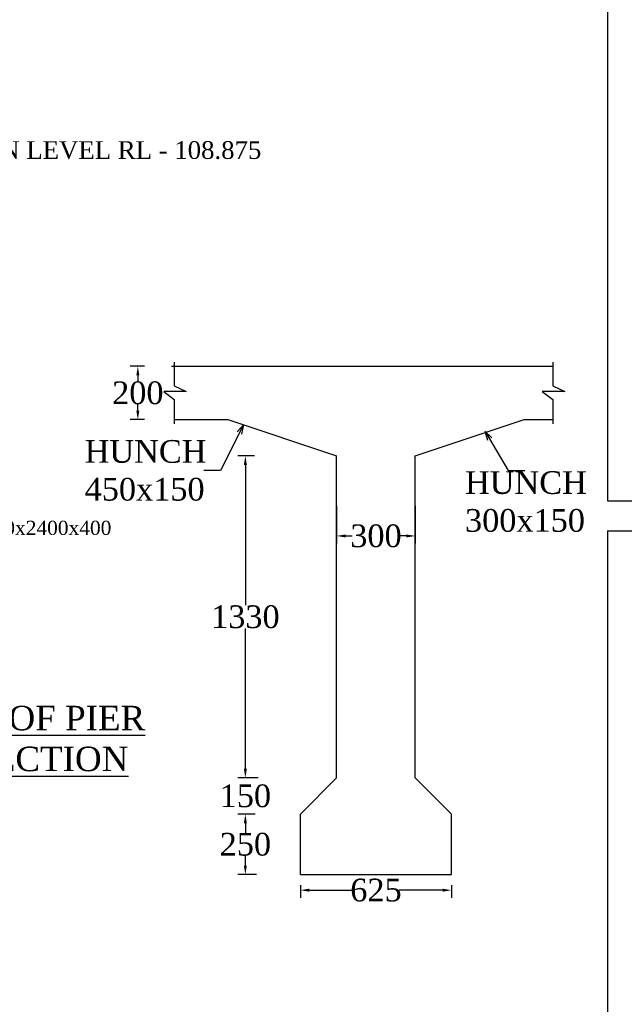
# Model space of a CAD drawing. Header units: millimetres. Extents: x -17882108 to 29484142, y -104267 to 550747.
# Tile 11 of 19: x 9365591 to 9405562, y 79684 to 144766. Entities that reach past the tile are written whole.
import ezdxf

# ---------------------------------------------------------------- set-up
doc = ezdxf.new("R2010")
doc.units = ezdxf.units.MM
doc.header["$MEASUREMENT"] = 0
doc.layers.add('BOUNDRY LINE', color=224, linetype='Continuous')
doc.layers.add('TEXT', color=7, linetype='Continuous')
doc.styles.get("Standard").update_dxf_attribs({"font": 'times.ttf'})
doc.dimstyles.get("Standard").update_dxf_attribs({"dimtxt": 400, "dimasz": 215, "dimexe": 0.18, "dimexo": 0.0625, "dimgap": 0.09, "dimtad": 0, "dimtih": 1, "dimtoh": 1, "dimdec": 0, "dimzin": 4, "dimdsep": 46, "dimtxsty": 'Standard', "dimblk": 'OPEN90', "dimcen": 0, "dimadec": 0, "dimazin": 1, "dimtfac": 1, "dimtdec": 0, "dimtix": 1, "dimtofl": 0, "dimtmove": 0, "dimatfit": 3, "dimldrblk": 'OPEN30', "dimfxl": 0, "dimtolj": 1, "dimtzin": 0, "dimarcsym": 0})

# ---------------------------------------------------------------- blocks, each defined once
blk = doc.blocks.new('*D72')
at = {"color": 0, "linetype": 'Continuous', "lineweight": -2, "transparency": 16777216}
for p, q in [((9384145, 87554), (9384145, 86727)), ((9384745, 87227), (9387604, 87227)), ((9393545, 87227), (9390686, 87227)), ((9394145, 87554), (9394145, 86727))]:
    blk.add_line(p, q, dxfattribs=at)
at = {"color": 0, "linetype": 'Continuous', "transparency": 16777216}
for points in [[(9384745, 87327), (9384745, 87127), (9384145, 87227)], [(9393545, 87327), (9393545, 87127), (9394145, 87227)]]:
    blk.add_solid(points, dxfattribs=at)
at = {"layer": 'Defpoints', "color": 0, "linetype": 'Continuous', "transparency": 16777216}
for p in [(9384145, 88254), (9394145, 88254), (9394145, 87227)]:
    blk.add_point(p, dxfattribs=at)
at = {"color": 0, "linetype": 'Continuous', "lineweight": -2, "transparency": 16777216, "insert": (9389145, 87227), "char_height": 750, "attachment_point": 5}
blk.add_mtext('\\A1;{\\H2x;625}', dxfattribs=at)
blk = doc.blocks.new('*D73')
at = {"color": 0, "linetype": 'Continuous', "lineweight": -2, "transparency": 16777216}
for p, q in [((9381150, 92254), (9380010, 92254)), ((9380510, 91654), (9380510, 91017)), ((9380510, 88854), (9380510, 89491)), ((9381257, 88254), (9380010, 88254))]:
    blk.add_line(p, q, dxfattribs=at)
at = {"color": 0, "linetype": 'Continuous', "transparency": 16777216}
for points in [[(9380410, 91654), (9380610, 91654), (9380510, 92254)], [(9380410, 88854), (9380610, 88854), (9380510, 88254)]]:
    blk.add_solid(points, dxfattribs=at)
at = {"layer": 'Defpoints', "color": 0, "linetype": 'Continuous', "transparency": 16777216}
for p in [(9381850, 92254), (9380510, 88254), (9381957, 88254)]:
    blk.add_point(p, dxfattribs=at)
at = {"color": 0, "linetype": 'Continuous', "lineweight": -2, "transparency": 16777216, "insert": (9380510, 90254), "char_height": 750, "attachment_point": 5}
blk.add_mtext('\\A1;{\\H2x;250}', dxfattribs=at)
blk = doc.blocks.new('*D74')
at = {"color": 0, "linetype": 'Continuous', "lineweight": -2, "transparency": 16777216}
for p, q in [((9380510, 95254), (9380510, 95854)), ((9380381, 94654), (9380010, 94654)), ((9380447, 92254), (9380010, 92254)), ((9380510, 91654), (9380510, 91054))]:
    blk.add_line(p, q, dxfattribs=at)
at = {"color": 0, "linetype": 'Continuous', "transparency": 16777216}
for points in [[(9380410, 95254), (9380610, 95254), (9380510, 94654)], [(9380410, 91654), (9380610, 91654), (9380510, 92254)]]:
    blk.add_solid(points, dxfattribs=at)
at = {"layer": 'Defpoints', "color": 0, "linetype": 'Continuous', "transparency": 16777216}
for p in [(9381081, 94654), (9380510, 92254), (9381147, 92254)]:
    blk.add_point(p, dxfattribs=at)
at = {"color": 0, "linetype": 'Continuous', "lineweight": -2, "transparency": 16777216, "insert": (9380510, 93454), "char_height": 750, "attachment_point": 5}
blk.add_mtext('\\A1;{\\H2x;150}', dxfattribs=at)
blk = doc.blocks.new('*D75')
at = {"color": 0, "linetype": 'Continuous', "lineweight": -2, "transparency": 16777216}
for p, q in [((9381108, 115934), (9380010, 115934)), ((9380510, 115334), (9380510, 106057)), ((9380510, 95254), (9380510, 104531)), ((9381351, 94654), (9380010, 94654))]:
    blk.add_line(p, q, dxfattribs=at)
at = {"color": 0, "linetype": 'Continuous', "transparency": 16777216}
for points in [[(9380410, 115334), (9380610, 115334), (9380510, 115934)], [(9380410, 95254), (9380610, 95254), (9380510, 94654)]]:
    blk.add_solid(points, dxfattribs=at)
at = {"layer": 'Defpoints', "color": 0, "linetype": 'Continuous', "transparency": 16777216}
for p in [(9380510, 115934), (9381808, 115934), (9382051, 94654)]:
    blk.add_point(p, dxfattribs=at)
at = {"color": 0, "linetype": 'Continuous', "lineweight": -2, "transparency": 16777216, "insert": (9380510, 105294), "char_height": 750, "attachment_point": 5}
blk.add_mtext('\\A1;{\\H2x;1330}', dxfattribs=at)
blk = doc.blocks.new('*D76')
at = {"color": 0, "linetype": 'Continuous', "lineweight": -2, "transparency": 16777216}
for p, q in [((9386545, 112627), (9386545, 110141)), ((9391745, 112627), (9391745, 110141)), ((9387145, 110641), (9387568, 110641)), ((9391145, 110641), (9390722, 110641))]:
    blk.add_line(p, q, dxfattribs=at)
at = {"color": 0, "linetype": 'Continuous', "transparency": 16777216}
for points in [[(9387145, 110741), (9387145, 110541), (9386545, 110641)], [(9391145, 110741), (9391145, 110541), (9391745, 110641)]]:
    blk.add_solid(points, dxfattribs=at)
at = {"layer": 'Defpoints', "color": 0, "linetype": 'Continuous', "transparency": 16777216}
for p in [(9386545, 113327), (9391745, 113327), (9391745, 110641)]:
    blk.add_point(p, dxfattribs=at)
at = {"color": 0, "linetype": 'Continuous', "lineweight": -2, "transparency": 16777216, "insert": (9389145, 110641), "char_height": 750, "attachment_point": 5}
blk.add_mtext('\\A1;{\\H2x;300}', dxfattribs=at)
blk = doc.blocks.new('*D77')
at = {"color": 0, "linetype": 'Continuous', "lineweight": -2, "transparency": 16777216}
for p, q in [((9373839, 121854), (9372902, 121854)), ((9373402, 121254), (9373402, 120857)), ((9373402, 118934), (9373402, 119331)), ((9373839, 118334), (9372902, 118334))]:
    blk.add_line(p, q, dxfattribs=at)
at = {"color": 0, "linetype": 'Continuous', "transparency": 16777216}
for points in [[(9373302, 121254), (9373502, 121254), (9373402, 121854)], [(9373302, 118934), (9373502, 118934), (9373402, 118334)]]:
    blk.add_solid(points, dxfattribs=at)
at = {"layer": 'Defpoints', "color": 0, "linetype": 'Continuous', "transparency": 16777216}
for p in [(9374539, 121854), (9373402, 118334), (9374539, 118334)]:
    blk.add_point(p, dxfattribs=at)
at = {"color": 0, "linetype": 'Continuous', "lineweight": -2, "transparency": 16777216, "insert": (9373402, 120094), "char_height": 750, "attachment_point": 5}
blk.add_mtext('\\A1;{\\H2x;200}', dxfattribs=at)

msp = doc.modelspace()

# ---------------------------------------------------------------- linework, layer by layer
at = {"linetype": 'Continuous', "lineweight": -2}
for p, q in [((9375635.9, 121854), (9400831.7, 121854)), ((9375811.7, 122129.8), (9375811.7, 120568.3)), ((9400831.7, 122129.8), (9400831.7, 120568.3)), ((9375811.7, 120568.3), (9376604.7, 120188.3)), ((9400831.7, 120568.3), (9401624.7, 120188.3)), ((9376604.7, 120188.3), (9375119.7, 120188.3)), ((9375119.7, 120188.3), (9375811.7, 119664.8)), ((9401624.7, 120188.3), (9400139.7, 120188.3)), ((9400139.7, 120188.3), (9400831.7, 119664.8)), ((9375811.7, 119664.8), (9375811.7, 118045.8)), ((9400831.7, 119664.8), (9400831.7, 118045.8)), ((9375811.7, 118334), (9379344.9, 118334)), ((9379344.9, 118334), (9386544.9, 115934)), ((9391744.9, 115934), (9398944.9, 118334)), ((9398944.9, 118334), (9400831.7, 118334)), ((9386544.9, 94654), (9386544.9, 115934)), ((9391744.9, 94654), (9391744.9, 115934)), ((9386544.9, 94654), (9384144.9, 92254)), ((9391744.9, 94654), (9394144.9, 92254)), ((9384144.9, 88254), (9384144.9, 92254)), ((9394144.9, 88254), (9394144.9, 92254)), ((9384144.9, 88254), (9394144.9, 88254))]:
    msp.add_line(p, q, dxfattribs=at)
at = {"layer": 'BOUNDRY LINE', "color": 224}
for p, q in [((9404454.4, 149545.9, -16847.9), (9404454.4, 112964.3, -17578.8)), ((9404454.4, 112964.3, -17578.8), (9478826.4, 112964.3)), ((9404454.4, 110972, -17483.2), (9404454.4, -4985.5, -19800)), ((9404454.4, 110972, -16847.9), (9478826.4, 110972))]:
    msp.add_line(p, q, dxfattribs=at)

# ---------------------------------------------------------------- texts
at = {"linetype": 'Continuous', "lineweight": -2, "attachment_point": 4}
for s, insert, char_height in [('FORMATION LEVEL RL - 108.875', (9355066.3, 136136.1), 1171.873), ('HUNCH \\P450x150', (9369884.9, 114968.5), 1500), ('HUNCH \\P300x150', (9395030.5, 112908.7), 1500)]:
    msp.add_mtext(s, dxfattribs=dict(at, insert=insert, char_height=char_height))
at = {"insert": (9365615.2, 111646.7), "char_height": 937.499, "width": 12150.698, "attachment_point": 2}
msp.add_mtext('S.H. 2400x2400x400', dxfattribs=at)
at = {"layer": 'TEXT', "insert": (9335976, 99416.2), "char_height": 1620, "width": 37142.743, "attachment_point": 1}
msp.add_mtext('\\pi198.33;{\\LSECTIONAL ELEVATION OF PIER  \\P\\pi1190;ALONG  CURRENT  DIRECTION}', dxfattribs=at)

# ---------------------------------------------------------------- dimensions: what is measured, and where the dimension line sits
at = {"linetype": 'Continuous', "lineweight": -2}
for base, p1, p2, text, picture, middle in [((9373402.2, 118334), (9374539.2, 121854), (9374539.2, 118334), '{\\H2x;200}', '*D77', (9373402.2, 120094)), ((9380509.9, 115934), (9382051.2, 94654), (9381807.7, 115934), '{\\H2x;1330}', '*D75', (9380509.9, 105294)), ((9380509.9, 92254), (9381081.2, 94654), (9381147.2, 92254), '{\\H2x;150}', '*D74', (9380509.9, 93454)), ((9380509.9, 88254), (9381849.7, 92254), (9381957.2, 88254), '{\\H2x;250}', '*D73', (9380509.9, 90254))]:
    dim = msp.add_linear_dim(base=base, p1=p1, p2=p2, angle=90, text=text, dimstyle='Standard', override={"dimtxt": 750, "dimasz": 600, "dimexe": 500, "dimexo": 700, "dimfxl": 300}, dxfattribs=at)
    dim.commit()
    dim.dimension.update_dxf_attribs({"geometry": picture, "text_midpoint": middle})
for base, p1, p2, text, picture, middle in [((9391744.9, 110641.3), (9386544.9, 113327), (9391744.9, 113327), '{\\H2x;300}', '*D76', (9389144.9, 110641.3)), ((9394144.9, 87227), (9384144.9, 88254), (9394144.9, 88254), '{\\H2x;625}', '*D72', (9389144.9, 87227))]:
    dim = msp.add_linear_dim(base=base, p1=p1, p2=p2, text=text, dimstyle='Standard', override={"dimtxt": 750, "dimasz": 600, "dimexe": 500, "dimexo": 700, "dimfxl": 300}, dxfattribs=at)
    dim.commit()
    dim.dimension.update_dxf_attribs({"geometry": picture, "text_midpoint": middle})

# ---------------------------------------------------------------- leaders
for points in [[(9380387.8, 117986.4), (9378870.7, 114976.3), (9377773.7, 114976.3)], [(9396358.4, 117556.5), (9397890.2, 114976.3), (9398987.2, 114976.3)]]:
    msp.add_leader(points, dimstyle='Standard', override={"dimtxt": 750, "dimasz": 600, "dimexe": 500, "dimexo": 700, "dimfxl": 300}, dxfattribs=at)
at = {"linetype": 'Continuous', "lineweight": -2, "annotation_type": 0, "has_hookline": 1, "hookline_direction": 0, "text_width": 11669.7}
msp.add_leader([(9357121.2, 113620.3), (9359463.3, 110388.3), (9362713, 110307.8)], dimstyle='Standard', override={"dimtxt": 750, "dimasz": 600, "dimexe": 500, "dimexo": 700, "dimfxl": 300}, dxfattribs=at)

doc.saveas('drawing.dxf')
